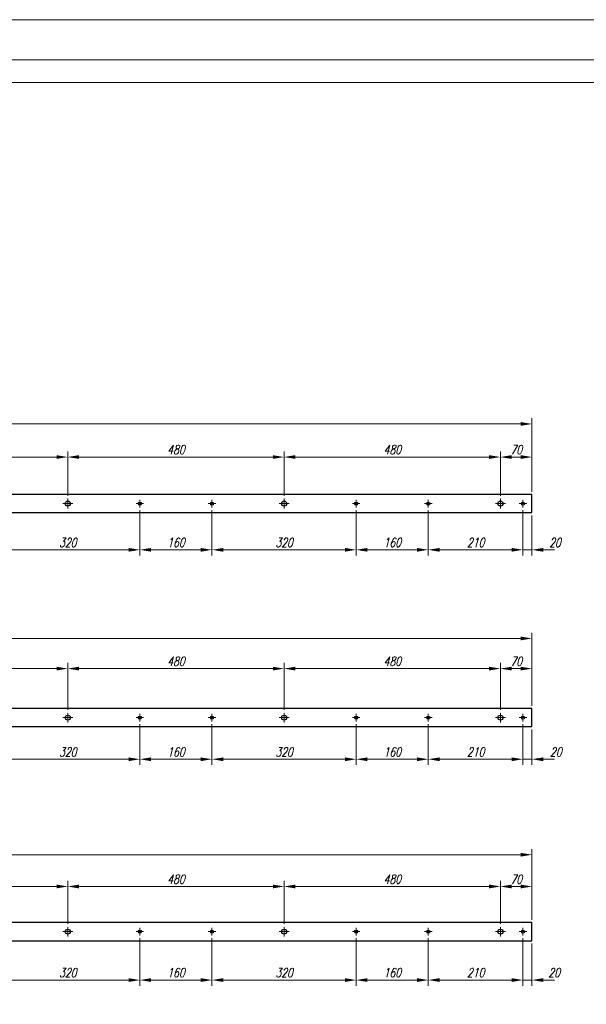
# Model space of a CAD drawing. Header units: millimetres. Extents: x -176817 to 571382, y -58489 to 156123.
# Tile 120 of 256: x -70533 to -69276, y 99250 to 101435. Entities that reach past the tile are written whole.
import ezdxf

# ---------------------------------------------------------------- set-up
doc = ezdxf.new("R2010")
doc.units = ezdxf.units.MM
doc.header["$LTSCALE"] = 0.2
doc.linetypes.add('AM_ISO08W050', pattern=[18, 12, -1.5, 3, -1.5])
doc.linetypes.add('AM_ISO08W050x2', pattern=[9, 6, -0.75, 1.5, -0.75])
doc.layers.get('Defpoints').update_dxf_attribs({"lineweight": 13})
for name, color, linetype, lineweight in [('-AAA Cienka', 2, 'Continuous', 18), ('-AAA Siatka', 20, 'Continuous', 40), ('-AAA Widok', 2, 'Continuous', 30), ('-AAA Wymiar', 1, 'Continuous', 18), ('AM_7', 4, 'AM_ISO08W050', 13)]:
    doc.layers.add(name, color=color, linetype=linetype, lineweight=lineweight)
doc.styles.add('WYMIARY', font='ROMANS.shx', dxfattribs={"width": 0.75, "oblique": 15})
doc.dimstyles.new('1 do 10', dxfattribs={"dimscale": 10, "dimtxt": 2, "dimasz": 2.5, "dimexe": 1.25, "dimexo": 0.625, "dimtad": 1, "dimdec": 1, "dimtxsty": 'WYMIARY', "dimcen": 2.5, "dimclrd": 256, "dimclre": 256, "dimclrt": 5, "dimadec": 0, "dimazin": 0, "dimtfac": 1, "dimtdec": 1, "dimtmove": 0, "dimatfit": 3, "dimfxl": 1.25, "dimlwd": -1, "dimlwe": -1, "dimarcsym": 0})

# ---------------------------------------------------------------- blocks, each defined once
blk = doc.blocks.new('PŁ TYPOWY')
at = {"layer": '-AAA Siatka'}
for p in [(20, -3110), (20, -3270), (20, -3590), (20, -3750)]:
    blk.add_point(p, dxfattribs=at)
at = {"layer": '-AAA Widok'}
blk.add_lwpolyline([(0, -3980), (40, -3980), (40, 0), (0, 0)], close=True, dxfattribs=at)
for centre, radius in [((20, -2950), 5.5), ((20, -3110), 3.5), ((20, -3270), 3.5), ((20, -3430), 5.5), ((20, -3590), 3.5), ((20, -3750), 3.5), ((20, -3910), 5.5), ((20, -3960), 3.5)]:
    blk.add_circle(centre, radius, dxfattribs=at)
at = {"layer": 'AM_7', "linetype": 'AM_ISO08W050x2'}
for p, q in [((20, -2950), (20, -2939)), ((20, -2950), (9, -2950)), ((20, -2950), (31, -2950)), ((20, -2950), (20, -2961)), ((20, -3110), (20, -3101.5)), ((20, -3110), (11.5, -3110)), ((20, -3110), (28.5, -3110)), ((20, -3110), (20, -3118.5)), ((20, -3270), (11.5, -3270)), ((20, -3270), (20, -3261.5)), ((20, -3270), (28.5, -3270)), ((20, -3270), (20, -3278.5)), ((20, -3430), (9, -3430)), ((20, -3430), (20, -3419)), ((20, -3430), (31, -3430)), ((20, -3430), (20, -3441)), ((20, -3590), (20, -3581.5)), ((20, -3590), (11.5, -3590)), ((20, -3590), (28.5, -3590)), ((20, -3590), (20, -3598.5)), ((20, -3750), (11.5, -3750)), ((20, -3750), (20, -3741.5)), ((20, -3750), (28.5, -3750)), ((20, -3750), (20, -3758.5)), ((20, -3910), (9, -3910)), ((20, -3910), (20, -3899)), ((20, -3910), (31, -3910)), ((20, -3910), (20, -3921)), ((20, -3960), (20, -3951.5)), ((20, -3960), (11.5, -3960)), ((20, -3960), (28.5, -3960)), ((20, -3960), (20, -3968.5))]:
    blk.add_line(p, q, dxfattribs=at)
blk = doc.blocks.new('PŁ B-1')
at = {"layer": '-AAA Siatka'}
for p in [(20, -3110), (20, -3270), (20, -3590), (20, -3750)]:
    blk.add_point(p, dxfattribs=at)
at = {"layer": '-AAA Widok'}
blk.add_lwpolyline([(0, -3980), (40, -3980), (40, 0), (0, 0)], close=True, dxfattribs=at)
for centre, radius in [((20, -2950), 5.5), ((20, -3110), 3.5), ((20, -3270), 3.5), ((20, -3430), 5.5), ((20, -3590), 3.5), ((20, -3750), 3.5), ((20, -3910), 5.5), ((20, -3960), 3.5)]:
    blk.add_circle(centre, radius, dxfattribs=at)
at = {"layer": 'AM_7', "linetype": 'AM_ISO08W050x2'}
for p, q in [((20, -2950), (20, -2939)), ((20, -2950), (9, -2950)), ((20, -2950), (31, -2950)), ((20, -2950), (20, -2961)), ((20, -3110), (20, -3101.5)), ((20, -3110), (11.5, -3110)), ((20, -3110), (28.5, -3110)), ((20, -3110), (20, -3118.5)), ((20, -3270), (11.5, -3270)), ((20, -3270), (20, -3261.5)), ((20, -3270), (28.5, -3270)), ((20, -3270), (20, -3278.5)), ((20, -3430), (9, -3430)), ((20, -3430), (20, -3419)), ((20, -3430), (31, -3430)), ((20, -3430), (20, -3441)), ((20, -3590), (20, -3581.5)), ((20, -3590), (11.5, -3590)), ((20, -3590), (28.5, -3590)), ((20, -3590), (20, -3598.5)), ((20, -3750), (11.5, -3750)), ((20, -3750), (20, -3741.5)), ((20, -3750), (28.5, -3750)), ((20, -3750), (20, -3758.5)), ((20, -3910), (9, -3910)), ((20, -3910), (20, -3899)), ((20, -3910), (31, -3910)), ((20, -3910), (20, -3921)), ((20, -3960), (20, -3951.5)), ((20, -3960), (11.5, -3960)), ((20, -3960), (28.5, -3960)), ((20, -3960), (20, -3968.5))]:
    blk.add_line(p, q, dxfattribs=at)
blk = doc.blocks.new('PŁ E-1')
at = {"layer": '-AAA Siatka'}
for p in [(20, -3110), (20, -3270), (20, -3590), (20, -3750)]:
    blk.add_point(p, dxfattribs=at)
at = {"layer": '-AAA Widok'}
blk.add_lwpolyline([(0, -3980), (40, -3980), (40, 0), (0, 0)], close=True, dxfattribs=at)
for centre, radius in [((20, -2950), 5.5), ((20, -3110), 3.5), ((20, -3270), 3.5), ((20, -3430), 5.5), ((20, -3590), 3.5), ((20, -3750), 3.5), ((20, -3910), 5.5), ((20, -3960), 3.5)]:
    blk.add_circle(centre, radius, dxfattribs=at)
at = {"layer": 'AM_7', "linetype": 'AM_ISO08W050x2'}
for p, q in [((20, -2950), (20, -2939)), ((20, -2950), (9, -2950)), ((20, -2950), (31, -2950)), ((20, -2950), (20, -2961)), ((20, -3110), (20, -3101.5)), ((20, -3110), (11.5, -3110)), ((20, -3110), (28.5, -3110)), ((20, -3110), (20, -3118.5)), ((20, -3270), (11.5, -3270)), ((20, -3270), (20, -3261.5)), ((20, -3270), (28.5, -3270)), ((20, -3270), (20, -3278.5)), ((20, -3430), (9, -3430)), ((20, -3430), (20, -3419)), ((20, -3430), (31, -3430)), ((20, -3430), (20, -3441)), ((20, -3590), (20, -3581.5)), ((20, -3590), (11.5, -3590)), ((20, -3590), (28.5, -3590)), ((20, -3590), (20, -3598.5)), ((20, -3750), (11.5, -3750)), ((20, -3750), (20, -3741.5)), ((20, -3750), (28.5, -3750)), ((20, -3750), (20, -3758.5)), ((20, -3910), (9, -3910)), ((20, -3910), (20, -3899)), ((20, -3910), (31, -3910)), ((20, -3910), (20, -3921)), ((20, -3960), (20, -3951.5)), ((20, -3960), (11.5, -3960)), ((20, -3960), (28.5, -3960)), ((20, -3960), (20, -3968.5))]:
    blk.add_line(p, q, dxfattribs=at)
blk = doc.blocks.new('*D298')
at = {"layer": '-AAA Wymiar', "transparency": 16777216}
for p, q in [((-70906.4, 100378.2), (-70906.4, 100476.7)), ((-70426.4, 100378.2), (-70426.4, 100476.7)), ((-70881.4, 100464.2), (-70451.4, 100464.2))]:
    blk.add_line(p, q, dxfattribs=at)
for points in [[(-70881.4, 100468.4), (-70881.4, 100460.1), (-70906.4, 100464.2)], [(-70451.4, 100468.4), (-70451.4, 100460.1), (-70426.4, 100464.2)]]:
    blk.add_solid(points, dxfattribs=at)
at = {"layer": 'Defpoints', "color": 0, "transparency": 16777216}
for p in [(-70426.4, 100464.2), (-70906.4, 100372), (-70426.4, 100372)]:
    blk.add_point(p, dxfattribs=at)
at = {"layer": '-AAA Wymiar', "color": 5, "transparency": 16777216, "insert": (-70666.4, 100480.5), "char_height": 20, "attachment_point": 5, "style": 'WYMIARY'}
blk.add_mtext('480', dxfattribs=at)
blk = doc.blocks.new('*D299')
at = {"layer": '-AAA Wymiar', "transparency": 16777216}
for p, q in [((-70426.4, 100378.2), (-70426.4, 100476.7)), ((-69946.4, 100378.2), (-69946.4, 100476.7)), ((-70401.4, 100464.2), (-69971.4, 100464.2))]:
    blk.add_line(p, q, dxfattribs=at)
for points in [[(-70401.4, 100468.4), (-70401.4, 100460.1), (-70426.4, 100464.2)], [(-69971.4, 100468.4), (-69971.4, 100460.1), (-69946.4, 100464.2)]]:
    blk.add_solid(points, dxfattribs=at)
at = {"layer": 'Defpoints', "color": 0, "transparency": 16777216}
for p in [(-69946.4, 100464.2), (-70426.4, 100372), (-69946.4, 100372)]:
    blk.add_point(p, dxfattribs=at)
at = {"layer": '-AAA Wymiar', "color": 5, "transparency": 16777216, "insert": (-70186.4, 100480.5), "char_height": 20, "attachment_point": 5, "style": 'WYMIARY'}
blk.add_mtext('480', dxfattribs=at)
blk = doc.blocks.new('*D300')
at = {"layer": '-AAA Wymiar', "transparency": 16777216}
for p, q in [((-69946.4, 100378.2), (-69946.4, 100476.7)), ((-69466.4, 100378.2), (-69466.4, 100476.7)), ((-69921.4, 100464.2), (-69491.4, 100464.2))]:
    blk.add_line(p, q, dxfattribs=at)
for points in [[(-69921.4, 100468.4), (-69921.4, 100460.1), (-69946.4, 100464.2)], [(-69491.4, 100468.4), (-69491.4, 100460.1), (-69466.4, 100464.2)]]:
    blk.add_solid(points, dxfattribs=at)
at = {"layer": 'Defpoints', "color": 0, "transparency": 16777216}
for p in [(-69466.4, 100464.2), (-69946.4, 100372), (-69466.4, 100372)]:
    blk.add_point(p, dxfattribs=at)
at = {"layer": '-AAA Wymiar', "color": 5, "transparency": 16777216, "insert": (-69706.4, 100480.5), "char_height": 20, "attachment_point": 5, "style": 'WYMIARY'}
blk.add_mtext('480', dxfattribs=at)
blk = doc.blocks.new('*D301')
at = {"layer": '-AAA Wymiar', "transparency": 16777216}
for p, q in [((-69466.4, 100378.2), (-69466.4, 100476.7)), ((-69396.4, 100387.2), (-69396.4, 100476.7)), ((-69441.4, 100464.2), (-69421.4, 100464.2))]:
    blk.add_line(p, q, dxfattribs=at)
for points in [[(-69441.4, 100468.4), (-69441.4, 100460.1), (-69466.4, 100464.2)], [(-69421.4, 100468.4), (-69421.4, 100460.1), (-69396.4, 100464.2)]]:
    blk.add_solid(points, dxfattribs=at)
at = {"layer": 'Defpoints', "color": 0, "transparency": 16777216}
for p in [(-69396.4, 100464.2), (-69466.4, 100372), (-69396.4, 100381)]:
    blk.add_point(p, dxfattribs=at)
at = {"layer": '-AAA Wymiar', "color": 5, "transparency": 16777216, "insert": (-69431.4, 100480.5), "char_height": 20, "attachment_point": 5, "style": 'WYMIARY'}
blk.add_mtext('70', dxfattribs=at)
blk = doc.blocks.new('*D302')
at = {"layer": '-AAA Wymiar', "transparency": 16777216}
for p, q in [((-73376.4, 100387.2), (-73376.4, 100550.2)), ((-73351.4, 100537.7), (-69421.4, 100537.7)), ((-69396.4, 100387.2), (-69396.4, 100550.2))]:
    blk.add_line(p, q, dxfattribs=at)
for points in [[(-73351.4, 100541.9), (-73351.4, 100533.6), (-73376.4, 100537.7)], [(-69421.4, 100541.9), (-69421.4, 100533.6), (-69396.4, 100537.7)]]:
    blk.add_solid(points, dxfattribs=at)
at = {"layer": 'Defpoints', "color": 0, "transparency": 16777216}
for p in [(-69396.4, 100537.7), (-73376.4, 100381), (-69396.4, 100381)]:
    blk.add_point(p, dxfattribs=at)
at = {"layer": '-AAA Wymiar', "color": 5, "transparency": 16777216, "insert": (-71386.4, 100554), "char_height": 20, "attachment_point": 5, "style": 'WYMIARY'}
blk.add_mtext('3980', dxfattribs=at)
blk = doc.blocks.new('*D318')
at = {"layer": '-AAA Wymiar', "transparency": 16777216}
for p, q in [((-70586.4, 100346.2), (-70586.4, 100245.9)), ((-70266.4, 100346.2), (-70266.4, 100245.9)), ((-70561.4, 100258.4), (-70291.4, 100258.4))]:
    blk.add_line(p, q, dxfattribs=at)
for points in [[(-70561.4, 100262.5), (-70561.4, 100254.2), (-70586.4, 100258.4)], [(-70291.4, 100262.5), (-70291.4, 100254.2), (-70266.4, 100258.4)]]:
    blk.add_solid(points, dxfattribs=at)
at = {"layer": 'Defpoints', "color": 0, "transparency": 16777216}
for p in [(-70586.4, 100352.5), (-70266.4, 100352.5), (-70266.4, 100258.4)]:
    blk.add_point(p, dxfattribs=at)
at = {"layer": '-AAA Wymiar', "color": 5, "transparency": 16777216, "insert": (-70426.4, 100274.6), "char_height": 20, "attachment_point": 5, "style": 'WYMIARY'}
blk.add_mtext('320', dxfattribs=at)
blk = doc.blocks.new('*D319')
at = {"layer": '-AAA Wymiar', "transparency": 16777216}
for p, q in [((-70266.4, 100346.2), (-70266.4, 100245.9)), ((-70106.4, 100346.2), (-70106.4, 100245.9)), ((-70241.4, 100258.4), (-70131.4, 100258.4))]:
    blk.add_line(p, q, dxfattribs=at)
for points in [[(-70241.4, 100262.5), (-70241.4, 100254.2), (-70266.4, 100258.4)], [(-70131.4, 100262.5), (-70131.4, 100254.2), (-70106.4, 100258.4)]]:
    blk.add_solid(points, dxfattribs=at)
at = {"layer": 'Defpoints', "color": 0, "transparency": 16777216}
for p in [(-70266.4, 100352.5), (-70106.4, 100352.5), (-70106.4, 100258.4)]:
    blk.add_point(p, dxfattribs=at)
at = {"layer": '-AAA Wymiar', "color": 5, "transparency": 16777216, "insert": (-70186.4, 100274.6), "char_height": 20, "attachment_point": 5, "style": 'WYMIARY'}
blk.add_mtext('160', dxfattribs=at)
blk = doc.blocks.new('*D320')
at = {"layer": '-AAA Wymiar', "transparency": 16777216}
for p, q in [((-70106.4, 100346.2), (-70106.4, 100245.9)), ((-69786.4, 100346.2), (-69786.4, 100245.9)), ((-70081.4, 100258.4), (-69811.4, 100258.4))]:
    blk.add_line(p, q, dxfattribs=at)
for points in [[(-70081.4, 100262.5), (-70081.4, 100254.2), (-70106.4, 100258.4)], [(-69811.4, 100262.5), (-69811.4, 100254.2), (-69786.4, 100258.4)]]:
    blk.add_solid(points, dxfattribs=at)
at = {"layer": 'Defpoints', "color": 0, "transparency": 16777216}
for p in [(-70106.4, 100352.5), (-69786.4, 100352.5), (-69786.4, 100258.4)]:
    blk.add_point(p, dxfattribs=at)
at = {"layer": '-AAA Wymiar', "color": 5, "transparency": 16777216, "insert": (-69946.4, 100274.6), "char_height": 20, "attachment_point": 5, "style": 'WYMIARY'}
blk.add_mtext('320', dxfattribs=at)
blk = doc.blocks.new('*D321')
at = {"layer": '-AAA Wymiar', "transparency": 16777216}
for p, q in [((-69786.4, 100346.2), (-69786.4, 100245.9)), ((-69626.4, 100346.2), (-69626.4, 100245.9)), ((-69761.4, 100258.4), (-69651.4, 100258.4))]:
    blk.add_line(p, q, dxfattribs=at)
for points in [[(-69761.4, 100262.5), (-69761.4, 100254.2), (-69786.4, 100258.4)], [(-69651.4, 100262.5), (-69651.4, 100254.2), (-69626.4, 100258.4)]]:
    blk.add_solid(points, dxfattribs=at)
at = {"layer": 'Defpoints', "color": 0, "transparency": 16777216}
for p in [(-69786.4, 100352.5), (-69626.4, 100352.5), (-69626.4, 100258.4)]:
    blk.add_point(p, dxfattribs=at)
at = {"layer": '-AAA Wymiar', "color": 5, "transparency": 16777216, "insert": (-69706.4, 100274.6), "char_height": 20, "attachment_point": 5, "style": 'WYMIARY'}
blk.add_mtext('160', dxfattribs=at)
blk = doc.blocks.new('*D322')
at = {"layer": '-AAA Wymiar', "transparency": 16777216}
for p, q in [((-69626.4, 100346.2), (-69626.4, 100245.9)), ((-69416.4, 100346.2), (-69416.4, 100245.9)), ((-69601.4, 100258.4), (-69441.4, 100258.4))]:
    blk.add_line(p, q, dxfattribs=at)
for points in [[(-69601.4, 100262.5), (-69601.4, 100254.2), (-69626.4, 100258.4)], [(-69441.4, 100262.5), (-69441.4, 100254.2), (-69416.4, 100258.4)]]:
    blk.add_solid(points, dxfattribs=at)
at = {"layer": 'Defpoints', "color": 0, "transparency": 16777216}
for p in [(-69626.4, 100352.5), (-69416.4, 100352.5), (-69416.4, 100258.4)]:
    blk.add_point(p, dxfattribs=at)
at = {"layer": '-AAA Wymiar', "color": 5, "transparency": 16777216, "insert": (-69521.4, 100274.6), "char_height": 20, "attachment_point": 5, "style": 'WYMIARY'}
blk.add_mtext('210', dxfattribs=at)
blk = doc.blocks.new('*D323')
at = {"layer": '-AAA Wymiar', "transparency": 16777216}
for p, q in [((-69416.4, 100346.2), (-69416.4, 100245.9)), ((-69396.4, 100334.7), (-69396.4, 100245.9)), ((-69441.4, 100258.4), (-69466.4, 100258.4)), ((-69416.4, 100258.4), (-69396.4, 100258.4)), ((-69371.4, 100258.4), (-69346.4, 100258.4))]:
    blk.add_line(p, q, dxfattribs=at)
for points in [[(-69441.4, 100262.5), (-69441.4, 100254.2), (-69416.4, 100258.4)], [(-69371.4, 100262.5), (-69371.4, 100254.2), (-69396.4, 100258.4)]]:
    blk.add_solid(points, dxfattribs=at)
at = {"layer": 'Defpoints', "color": 0, "transparency": 16777216}
for p in [(-69416.4, 100352.5), (-69396.4, 100341), (-69396.4, 100258.4)]:
    blk.add_point(p, dxfattribs=at)
at = {"layer": '-AAA Wymiar', "color": 5, "transparency": 16777216, "insert": (-69345.3, 100274.6), "char_height": 20, "attachment_point": 5, "style": 'WYMIARY'}
blk.add_mtext('20', dxfattribs=at)
blk = doc.blocks.new('*D335')
at = {"layer": '-AAA Wymiar', "transparency": 16777216}
for p, q in [((-70906.4, 99903.2), (-70906.4, 100007.2)), ((-70881.4, 99994.7), (-70451.4, 99994.7)), ((-70426.4, 99903.2), (-70426.4, 100007.2))]:
    blk.add_line(p, q, dxfattribs=at)
for points in [[(-70881.4, 99998.9), (-70881.4, 99990.6), (-70906.4, 99994.7)], [(-70451.4, 99998.9), (-70451.4, 99990.6), (-70426.4, 99994.7)]]:
    blk.add_solid(points, dxfattribs=at)
at = {"layer": 'Defpoints', "color": 0, "transparency": 16777216}
for p in [(-70426.4, 99994.7), (-70906.4, 99897), (-70426.4, 99897)]:
    blk.add_point(p, dxfattribs=at)
at = {"layer": '-AAA Wymiar', "color": 5, "transparency": 16777216, "insert": (-70666.4, 100011), "char_height": 20, "attachment_point": 5, "style": 'WYMIARY'}
blk.add_mtext('480', dxfattribs=at)
blk = doc.blocks.new('*D336')
at = {"layer": '-AAA Wymiar', "transparency": 16777216}
for p, q in [((-70426.4, 99903.2), (-70426.4, 100007.2)), ((-70401.4, 99994.7), (-69971.4, 99994.7)), ((-69946.4, 99903.2), (-69946.4, 100007.2))]:
    blk.add_line(p, q, dxfattribs=at)
for points in [[(-70401.4, 99998.9), (-70401.4, 99990.6), (-70426.4, 99994.7)], [(-69971.4, 99998.9), (-69971.4, 99990.6), (-69946.4, 99994.7)]]:
    blk.add_solid(points, dxfattribs=at)
at = {"layer": 'Defpoints', "color": 0, "transparency": 16777216}
for p in [(-69946.4, 99994.7), (-70426.4, 99897), (-69946.4, 99897)]:
    blk.add_point(p, dxfattribs=at)
at = {"layer": '-AAA Wymiar', "color": 5, "transparency": 16777216, "insert": (-70186.4, 100011), "char_height": 20, "attachment_point": 5, "style": 'WYMIARY'}
blk.add_mtext('480', dxfattribs=at)
blk = doc.blocks.new('*D337')
at = {"layer": '-AAA Wymiar', "transparency": 16777216}
for p, q in [((-69946.4, 99903.2), (-69946.4, 100007.2)), ((-69921.4, 99994.7), (-69491.4, 99994.7)), ((-69466.4, 99903.2), (-69466.4, 100007.2))]:
    blk.add_line(p, q, dxfattribs=at)
for points in [[(-69921.4, 99998.9), (-69921.4, 99990.6), (-69946.4, 99994.7)], [(-69491.4, 99998.9), (-69491.4, 99990.6), (-69466.4, 99994.7)]]:
    blk.add_solid(points, dxfattribs=at)
at = {"layer": 'Defpoints', "color": 0, "transparency": 16777216}
for p in [(-69466.4, 99994.7), (-69946.4, 99897), (-69466.4, 99897)]:
    blk.add_point(p, dxfattribs=at)
at = {"layer": '-AAA Wymiar', "color": 5, "transparency": 16777216, "insert": (-69706.4, 100011), "char_height": 20, "attachment_point": 5, "style": 'WYMIARY'}
blk.add_mtext('480', dxfattribs=at)
blk = doc.blocks.new('*D338')
at = {"layer": '-AAA Wymiar', "transparency": 16777216}
for p, q in [((-69466.4, 99903.2), (-69466.4, 100007.2)), ((-69441.4, 99994.7), (-69421.4, 99994.7)), ((-69396.4, 99912.2), (-69396.4, 100007.2))]:
    blk.add_line(p, q, dxfattribs=at)
for points in [[(-69441.4, 99998.9), (-69441.4, 99990.6), (-69466.4, 99994.7)], [(-69421.4, 99998.9), (-69421.4, 99990.6), (-69396.4, 99994.7)]]:
    blk.add_solid(points, dxfattribs=at)
at = {"layer": 'Defpoints', "color": 0, "transparency": 16777216}
for p in [(-69396.4, 99994.7), (-69396.4, 99906), (-69466.4, 99897)]:
    blk.add_point(p, dxfattribs=at)
at = {"layer": '-AAA Wymiar', "color": 5, "transparency": 16777216, "insert": (-69431.4, 100011), "char_height": 20, "attachment_point": 5, "style": 'WYMIARY'}
blk.add_mtext('70', dxfattribs=at)
blk = doc.blocks.new('*D352')
at = {"layer": '-AAA Wymiar', "transparency": 16777216}
for p, q in [((-70586.4, 99871.2), (-70586.4, 99781.1)), ((-70266.4, 99871.2), (-70266.4, 99781.1)), ((-70561.4, 99793.6), (-70291.4, 99793.6))]:
    blk.add_line(p, q, dxfattribs=at)
for points in [[(-70561.4, 99797.7), (-70561.4, 99789.4), (-70586.4, 99793.6)], [(-70291.4, 99797.7), (-70291.4, 99789.4), (-70266.4, 99793.6)]]:
    blk.add_solid(points, dxfattribs=at)
at = {"layer": 'Defpoints', "color": 0, "transparency": 16777216}
for p in [(-70586.4, 99877.5), (-70266.4, 99877.5), (-70266.4, 99793.6)]:
    blk.add_point(p, dxfattribs=at)
at = {"layer": '-AAA Wymiar', "color": 5, "transparency": 16777216, "insert": (-70426.4, 99809.8), "char_height": 20, "attachment_point": 5, "style": 'WYMIARY'}
blk.add_mtext('320', dxfattribs=at)
blk = doc.blocks.new('*D353')
at = {"layer": '-AAA Wymiar', "transparency": 16777216}
for p, q in [((-70266.4, 99871.2), (-70266.4, 99781.1)), ((-70106.4, 99871.2), (-70106.4, 99781.1)), ((-70241.4, 99793.6), (-70131.4, 99793.6))]:
    blk.add_line(p, q, dxfattribs=at)
for points in [[(-70241.4, 99797.7), (-70241.4, 99789.4), (-70266.4, 99793.6)], [(-70131.4, 99797.7), (-70131.4, 99789.4), (-70106.4, 99793.6)]]:
    blk.add_solid(points, dxfattribs=at)
at = {"layer": 'Defpoints', "color": 0, "transparency": 16777216}
for p in [(-70266.4, 99877.5), (-70106.4, 99877.5), (-70106.4, 99793.6)]:
    blk.add_point(p, dxfattribs=at)
at = {"layer": '-AAA Wymiar', "color": 5, "transparency": 16777216, "insert": (-70186.4, 99809.8), "char_height": 20, "attachment_point": 5, "style": 'WYMIARY'}
blk.add_mtext('160', dxfattribs=at)
blk = doc.blocks.new('*D354')
at = {"layer": '-AAA Wymiar', "transparency": 16777216}
for p, q in [((-70106.4, 99871.2), (-70106.4, 99781.1)), ((-69786.4, 99871.2), (-69786.4, 99781.1)), ((-70081.4, 99793.6), (-69811.4, 99793.6))]:
    blk.add_line(p, q, dxfattribs=at)
for points in [[(-70081.4, 99797.7), (-70081.4, 99789.4), (-70106.4, 99793.6)], [(-69811.4, 99797.7), (-69811.4, 99789.4), (-69786.4, 99793.6)]]:
    blk.add_solid(points, dxfattribs=at)
at = {"layer": 'Defpoints', "color": 0, "transparency": 16777216}
for p in [(-70106.4, 99877.5), (-69786.4, 99877.5), (-69786.4, 99793.6)]:
    blk.add_point(p, dxfattribs=at)
at = {"layer": '-AAA Wymiar', "color": 5, "transparency": 16777216, "insert": (-69946.4, 99809.8), "char_height": 20, "attachment_point": 5, "style": 'WYMIARY'}
blk.add_mtext('320', dxfattribs=at)
blk = doc.blocks.new('*D355')
at = {"layer": '-AAA Wymiar', "transparency": 16777216}
for p, q in [((-69786.4, 99871.2), (-69786.4, 99781.1)), ((-69626.4, 99871.2), (-69626.4, 99781.1)), ((-69761.4, 99793.6), (-69651.4, 99793.6))]:
    blk.add_line(p, q, dxfattribs=at)
for points in [[(-69761.4, 99797.7), (-69761.4, 99789.4), (-69786.4, 99793.6)], [(-69651.4, 99797.7), (-69651.4, 99789.4), (-69626.4, 99793.6)]]:
    blk.add_solid(points, dxfattribs=at)
at = {"layer": 'Defpoints', "color": 0, "transparency": 16777216}
for p in [(-69786.4, 99877.5), (-69626.4, 99877.5), (-69626.4, 99793.6)]:
    blk.add_point(p, dxfattribs=at)
at = {"layer": '-AAA Wymiar', "color": 5, "transparency": 16777216, "insert": (-69706.4, 99809.8), "char_height": 20, "attachment_point": 5, "style": 'WYMIARY'}
blk.add_mtext('160', dxfattribs=at)
blk = doc.blocks.new('*D356')
at = {"layer": '-AAA Wymiar', "transparency": 16777216}
for p, q in [((-69626.4, 99871.2), (-69626.4, 99781.1)), ((-69416.4, 99871.2), (-69416.4, 99781.1)), ((-69601.4, 99793.6), (-69441.4, 99793.6))]:
    blk.add_line(p, q, dxfattribs=at)
for points in [[(-69601.4, 99797.7), (-69601.4, 99789.4), (-69626.4, 99793.6)], [(-69441.4, 99797.7), (-69441.4, 99789.4), (-69416.4, 99793.6)]]:
    blk.add_solid(points, dxfattribs=at)
at = {"layer": 'Defpoints', "color": 0, "transparency": 16777216}
for p in [(-69626.4, 99877.5), (-69416.4, 99877.5), (-69416.4, 99793.6)]:
    blk.add_point(p, dxfattribs=at)
at = {"layer": '-AAA Wymiar', "color": 5, "transparency": 16777216, "insert": (-69521.4, 99809.8), "char_height": 20, "attachment_point": 5, "style": 'WYMIARY'}
blk.add_mtext('210', dxfattribs=at)
blk = doc.blocks.new('*D357')
at = {"layer": '-AAA Wymiar', "transparency": 16777216}
for p, q in [((-69416.4, 99871.2), (-69416.4, 99781.1)), ((-69396.4, 99859.7), (-69396.4, 99781.1)), ((-69441.4, 99793.6), (-69466.4, 99793.6)), ((-69416.4, 99793.6), (-69396.4, 99793.6)), ((-69371.4, 99793.6), (-69346.4, 99793.6))]:
    blk.add_line(p, q, dxfattribs=at)
for points in [[(-69441.4, 99797.7), (-69441.4, 99789.4), (-69416.4, 99793.6)], [(-69371.4, 99797.7), (-69371.4, 99789.4), (-69396.4, 99793.6)]]:
    blk.add_solid(points, dxfattribs=at)
at = {"layer": 'Defpoints', "color": 0, "transparency": 16777216}
for p in [(-69416.4, 99877.5), (-69396.4, 99866), (-69396.4, 99793.6)]:
    blk.add_point(p, dxfattribs=at)
at = {"layer": '-AAA Wymiar', "color": 5, "transparency": 16777216, "insert": (-69343.4, 99809.8), "char_height": 20, "attachment_point": 5, "style": 'WYMIARY'}
blk.add_mtext('20', dxfattribs=at)
blk = doc.blocks.new('*D358')
at = {"layer": '-AAA Wymiar', "transparency": 16777216}
for p, q in [((-73376.4, 99912.2), (-73376.4, 100074.1)), ((-73351.4, 100061.6), (-69421.4, 100061.6)), ((-69396.4, 99912.2), (-69396.4, 100074.1))]:
    blk.add_line(p, q, dxfattribs=at)
for points in [[(-73351.4, 100065.8), (-73351.4, 100057.5), (-73376.4, 100061.6)], [(-69421.4, 100065.8), (-69421.4, 100057.5), (-69396.4, 100061.6)]]:
    blk.add_solid(points, dxfattribs=at)
at = {"layer": 'Defpoints', "color": 0, "transparency": 16777216}
for p in [(-69396.4, 100061.6), (-73376.4, 99906), (-69396.4, 99906)]:
    blk.add_point(p, dxfattribs=at)
at = {"layer": '-AAA Wymiar', "color": 5, "transparency": 16777216, "insert": (-71386.4, 100077.9), "char_height": 20, "attachment_point": 5, "style": 'WYMIARY'}
blk.add_mtext('3980', dxfattribs=at)
blk = doc.blocks.new('*D369')
at = {"layer": '-AAA Wymiar', "transparency": 16777216}
for p, q in [((-70906.4, 99428.2), (-70906.4, 99523.7)), ((-70881.4, 99511.2), (-70451.4, 99511.2)), ((-70426.4, 99428.2), (-70426.4, 99523.7))]:
    blk.add_line(p, q, dxfattribs=at)
for points in [[(-70881.4, 99515.4), (-70881.4, 99507), (-70906.4, 99511.2)], [(-70451.4, 99515.4), (-70451.4, 99507), (-70426.4, 99511.2)]]:
    blk.add_solid(points, dxfattribs=at)
at = {"layer": 'Defpoints', "color": 0, "transparency": 16777216}
for p in [(-70426.4, 99511.2), (-70906.4, 99422), (-70426.4, 99422)]:
    blk.add_point(p, dxfattribs=at)
at = {"layer": '-AAA Wymiar', "color": 5, "transparency": 16777216, "insert": (-70666.4, 99527.4), "char_height": 20, "attachment_point": 5, "style": 'WYMIARY'}
blk.add_mtext('480', dxfattribs=at)
blk = doc.blocks.new('*D370')
at = {"layer": '-AAA Wymiar', "transparency": 16777216}
for p, q in [((-70426.4, 99428.2), (-70426.4, 99523.7)), ((-70401.4, 99511.2), (-69971.4, 99511.2)), ((-69946.4, 99428.2), (-69946.4, 99523.7))]:
    blk.add_line(p, q, dxfattribs=at)
for points in [[(-70401.4, 99515.4), (-70401.4, 99507), (-70426.4, 99511.2)], [(-69971.4, 99515.4), (-69971.4, 99507), (-69946.4, 99511.2)]]:
    blk.add_solid(points, dxfattribs=at)
at = {"layer": 'Defpoints', "color": 0, "transparency": 16777216}
for p in [(-69946.4, 99511.2), (-70426.4, 99422), (-69946.4, 99422)]:
    blk.add_point(p, dxfattribs=at)
at = {"layer": '-AAA Wymiar', "color": 5, "transparency": 16777216, "insert": (-70186.4, 99527.4), "char_height": 20, "attachment_point": 5, "style": 'WYMIARY'}
blk.add_mtext('480', dxfattribs=at)
blk = doc.blocks.new('*D371')
at = {"layer": '-AAA Wymiar', "transparency": 16777216}
for p, q in [((-69946.4, 99428.2), (-69946.4, 99523.7)), ((-69921.4, 99511.2), (-69491.4, 99511.2)), ((-69466.4, 99428.2), (-69466.4, 99523.7))]:
    blk.add_line(p, q, dxfattribs=at)
for points in [[(-69921.4, 99515.4), (-69921.4, 99507), (-69946.4, 99511.2)], [(-69491.4, 99515.4), (-69491.4, 99507), (-69466.4, 99511.2)]]:
    blk.add_solid(points, dxfattribs=at)
at = {"layer": 'Defpoints', "color": 0, "transparency": 16777216}
for p in [(-69466.4, 99511.2), (-69946.4, 99422), (-69466.4, 99422)]:
    blk.add_point(p, dxfattribs=at)
at = {"layer": '-AAA Wymiar', "color": 5, "transparency": 16777216, "insert": (-69706.4, 99527.4), "char_height": 20, "attachment_point": 5, "style": 'WYMIARY'}
blk.add_mtext('480', dxfattribs=at)
blk = doc.blocks.new('*D372')
at = {"layer": '-AAA Wymiar', "transparency": 16777216}
for p, q in [((-69466.4, 99428.2), (-69466.4, 99523.7)), ((-69441.4, 99511.2), (-69421.4, 99511.2)), ((-69396.4, 99437.2), (-69396.4, 99523.7))]:
    blk.add_line(p, q, dxfattribs=at)
for points in [[(-69441.4, 99515.4), (-69441.4, 99507), (-69466.4, 99511.2)], [(-69421.4, 99515.4), (-69421.4, 99507), (-69396.4, 99511.2)]]:
    blk.add_solid(points, dxfattribs=at)
at = {"layer": 'Defpoints', "color": 0, "transparency": 16777216}
for p in [(-69396.4, 99511.2), (-69466.4, 99422), (-69396.4, 99431)]:
    blk.add_point(p, dxfattribs=at)
at = {"layer": '-AAA Wymiar', "color": 5, "transparency": 16777216, "insert": (-69431.4, 99527.4), "char_height": 20, "attachment_point": 5, "style": 'WYMIARY'}
blk.add_mtext('70', dxfattribs=at)
blk = doc.blocks.new('*D386')
at = {"layer": '-AAA Wymiar', "transparency": 16777216}
for p, q in [((-70586.4, 99396.2), (-70586.4, 99291)), ((-70266.4, 99396.2), (-70266.4, 99291)), ((-70561.4, 99303.5), (-70291.4, 99303.5))]:
    blk.add_line(p, q, dxfattribs=at)
for points in [[(-70561.4, 99307.7), (-70561.4, 99299.4), (-70586.4, 99303.5)], [(-70291.4, 99307.7), (-70291.4, 99299.4), (-70266.4, 99303.5)]]:
    blk.add_solid(points, dxfattribs=at)
at = {"layer": 'Defpoints', "color": 0, "transparency": 16777216}
for p in [(-70586.4, 99402.5), (-70266.4, 99402.5), (-70266.4, 99303.5)]:
    blk.add_point(p, dxfattribs=at)
at = {"layer": '-AAA Wymiar', "color": 5, "transparency": 16777216, "insert": (-70426.4, 99319.8), "char_height": 20, "attachment_point": 5, "style": 'WYMIARY'}
blk.add_mtext('320', dxfattribs=at)
blk = doc.blocks.new('*D387')
at = {"layer": '-AAA Wymiar', "transparency": 16777216}
for p, q in [((-70266.4, 99396.2), (-70266.4, 99291)), ((-70106.4, 99396.2), (-70106.4, 99291)), ((-70241.4, 99303.5), (-70131.4, 99303.5))]:
    blk.add_line(p, q, dxfattribs=at)
for points in [[(-70241.4, 99307.7), (-70241.4, 99299.4), (-70266.4, 99303.5)], [(-70131.4, 99307.7), (-70131.4, 99299.4), (-70106.4, 99303.5)]]:
    blk.add_solid(points, dxfattribs=at)
at = {"layer": 'Defpoints', "color": 0, "transparency": 16777216}
for p in [(-70266.4, 99402.5), (-70106.4, 99402.5), (-70106.4, 99303.5)]:
    blk.add_point(p, dxfattribs=at)
at = {"layer": '-AAA Wymiar', "color": 5, "transparency": 16777216, "insert": (-70186.4, 99319.8), "char_height": 20, "attachment_point": 5, "style": 'WYMIARY'}
blk.add_mtext('160', dxfattribs=at)
blk = doc.blocks.new('*D388')
at = {"layer": '-AAA Wymiar', "transparency": 16777216}
for p, q in [((-70106.4, 99396.2), (-70106.4, 99291)), ((-69786.4, 99396.2), (-69786.4, 99291)), ((-70081.4, 99303.5), (-69811.4, 99303.5))]:
    blk.add_line(p, q, dxfattribs=at)
for points in [[(-70081.4, 99307.7), (-70081.4, 99299.4), (-70106.4, 99303.5)], [(-69811.4, 99307.7), (-69811.4, 99299.4), (-69786.4, 99303.5)]]:
    blk.add_solid(points, dxfattribs=at)
at = {"layer": 'Defpoints', "color": 0, "transparency": 16777216}
for p in [(-70106.4, 99402.5), (-69786.4, 99402.5), (-69786.4, 99303.5)]:
    blk.add_point(p, dxfattribs=at)
at = {"layer": '-AAA Wymiar', "color": 5, "transparency": 16777216, "insert": (-69946.4, 99319.8), "char_height": 20, "attachment_point": 5, "style": 'WYMIARY'}
blk.add_mtext('320', dxfattribs=at)
blk = doc.blocks.new('*D389')
at = {"layer": '-AAA Wymiar', "transparency": 16777216}
for p, q in [((-69786.4, 99396.2), (-69786.4, 99291)), ((-69626.4, 99396.2), (-69626.4, 99291)), ((-69761.4, 99303.5), (-69651.4, 99303.5))]:
    blk.add_line(p, q, dxfattribs=at)
for points in [[(-69761.4, 99307.7), (-69761.4, 99299.4), (-69786.4, 99303.5)], [(-69651.4, 99307.7), (-69651.4, 99299.4), (-69626.4, 99303.5)]]:
    blk.add_solid(points, dxfattribs=at)
at = {"layer": 'Defpoints', "color": 0, "transparency": 16777216}
for p in [(-69786.4, 99402.5), (-69626.4, 99402.5), (-69626.4, 99303.5)]:
    blk.add_point(p, dxfattribs=at)
at = {"layer": '-AAA Wymiar', "color": 5, "transparency": 16777216, "insert": (-69706.4, 99319.8), "char_height": 20, "attachment_point": 5, "style": 'WYMIARY'}
blk.add_mtext('160', dxfattribs=at)
blk = doc.blocks.new('*D390')
at = {"layer": '-AAA Wymiar', "transparency": 16777216}
for p, q in [((-69626.4, 99396.2), (-69626.4, 99291)), ((-69416.4, 99396.2), (-69416.4, 99291)), ((-69601.4, 99303.5), (-69441.4, 99303.5))]:
    blk.add_line(p, q, dxfattribs=at)
for points in [[(-69601.4, 99307.7), (-69601.4, 99299.4), (-69626.4, 99303.5)], [(-69441.4, 99307.7), (-69441.4, 99299.4), (-69416.4, 99303.5)]]:
    blk.add_solid(points, dxfattribs=at)
at = {"layer": 'Defpoints', "color": 0, "transparency": 16777216}
for p in [(-69626.4, 99402.5), (-69416.4, 99402.5), (-69416.4, 99303.5)]:
    blk.add_point(p, dxfattribs=at)
at = {"layer": '-AAA Wymiar', "color": 5, "transparency": 16777216, "insert": (-69521.4, 99319.8), "char_height": 20, "attachment_point": 5, "style": 'WYMIARY'}
blk.add_mtext('210', dxfattribs=at)
blk = doc.blocks.new('*D391')
at = {"layer": '-AAA Wymiar', "transparency": 16777216}
for p, q in [((-69416.4, 99396.2), (-69416.4, 99291)), ((-69396.4, 99384.7), (-69396.4, 99291)), ((-69441.4, 99303.5), (-69466.4, 99303.5)), ((-69416.4, 99303.5), (-69396.4, 99303.5)), ((-69371.4, 99303.5), (-69346.4, 99303.5))]:
    blk.add_line(p, q, dxfattribs=at)
for points in [[(-69441.4, 99307.7), (-69441.4, 99299.4), (-69416.4, 99303.5)], [(-69371.4, 99307.7), (-69371.4, 99299.4), (-69396.4, 99303.5)]]:
    blk.add_solid(points, dxfattribs=at)
at = {"layer": 'Defpoints', "color": 0, "transparency": 16777216}
for p in [(-69416.4, 99402.5), (-69396.4, 99391), (-69396.4, 99303.5)]:
    blk.add_point(p, dxfattribs=at)
at = {"layer": '-AAA Wymiar', "color": 5, "transparency": 16777216, "insert": (-69347.2, 99319.8), "char_height": 20, "attachment_point": 5, "style": 'WYMIARY'}
blk.add_mtext('20', dxfattribs=at)
blk = doc.blocks.new('*D392')
at = {"layer": '-AAA Wymiar', "transparency": 16777216}
for p, q in [((-73376.4, 99437.2), (-73376.4, 99594.2)), ((-73351.4, 99581.7), (-69421.4, 99581.7)), ((-69396.4, 99437.2), (-69396.4, 99594.2))]:
    blk.add_line(p, q, dxfattribs=at)
for points in [[(-73351.4, 99585.8), (-73351.4, 99577.5), (-73376.4, 99581.7)], [(-69421.4, 99585.8), (-69421.4, 99577.5), (-69396.4, 99581.7)]]:
    blk.add_solid(points, dxfattribs=at)
at = {"layer": 'Defpoints', "color": 0, "transparency": 16777216}
for p in [(-69396.4, 99581.7), (-73376.4, 99431), (-69396.4, 99431)]:
    blk.add_point(p, dxfattribs=at)
at = {"layer": '-AAA Wymiar', "color": 5, "transparency": 16777216, "insert": (-71386.4, 99597.9), "char_height": 20, "attachment_point": 5, "style": 'WYMIARY'}
blk.add_mtext('3980', dxfattribs=at)

msp = doc.modelspace()

# ---------------------------------------------------------------- linework, layer by layer
at = {"layer": '-AAA Cienka'}
for points in [[(-74228.3869, 95765.4313), (-65328.3869, 95765.4313), (-65328.3869, 101345.4313), (-74228.3869, 101345.4313)], [(-74178.3869, 95815.4313), (-65378.3869, 95815.4313), (-65378.3869, 101295.4313), (-74178.3869, 101295.4313)]]:
    msp.add_lwpolyline(points, close=True, dxfattribs=at)
at = {"layer": '-AAA Wymiar'}
msp.add_line((-74468.3869, 101434.8296), (-65328.3869, 101434.8296), dxfattribs=at)

# ---------------------------------------------------------------- block references
at = {"layer": '-AAA Siatka', "rotation": 90}
for name, p in [('PŁ B-1', (-73376.4461, 99865.9508)), ('PŁ E-1', (-73376.4461, 99390.9508))]:
    msp.add_blockref(name, p, dxfattribs=at)
at = {"layer": '-AAA Widok', "rotation": 90}
msp.add_blockref('PŁ TYPOWY', (-73376.4461, 100340.9508), dxfattribs=at)

# ---------------------------------------------------------------- dimensions: what is measured, and where the dimension line sits
at = {"layer": '-AAA Wymiar'}
dim = msp.add_linear_dim(base=(-69396.4461, 100537.7403), p1=(-73376.4461, 100380.9508), p2=(-69396.4461, 100380.9508), dimstyle='1 do 10', dxfattribs=at)
dim.commit()
dim.dimension.update_dxf_attribs({"geometry": '*D302', "text_midpoint": (-71386.4461, 100537.7403), "dimtype": 160})
for base, p1, p2, picture, middle in [((-70426.4461, 100464.2223), (-70906.4461, 100371.9508), (-70426.4461, 100371.9508), '*D298', (-70666.4461, 100480.4723)), ((-69946.4461, 100464.2223), (-70426.4461, 100371.9508), (-69946.4461, 100371.9508), '*D299', (-70186.4461, 100480.4723)), ((-69466.4461, 100464.2223), (-69946.4461, 100371.9508), (-69466.4461, 100371.9508), '*D300', (-69706.4461, 100480.4723)), ((-69396.4461, 100464.2223), (-69466.4461, 100371.9508), (-69396.4461, 100380.9508), '*D301', (-69431.4461, 100480.4723)), ((-70266.4461, 100258.3602), (-70586.4461, 100352.4508), (-70266.4461, 100352.4508), '*D318', (-70426.4461, 100274.6102)), ((-70106.4461, 100258.3602), (-70266.4461, 100352.4508), (-70106.4461, 100352.4508), '*D319', (-70186.4461, 100274.6102)), ((-69786.4461, 100258.3602), (-70106.4461, 100352.4508), (-69786.4461, 100352.4508), '*D320', (-69946.4461, 100274.6102)), ((-69626.4461, 100258.3602), (-69786.4461, 100352.4508), (-69626.4461, 100352.4508), '*D321', (-69706.4461, 100274.6102)), ((-69416.4461, 100258.3602), (-69626.4461, 100352.4508), (-69416.4461, 100352.4508), '*D322', (-69521.4461, 100274.6102)), ((-70426.4461, 99994.7198), (-70906.4461, 99896.9508), (-70426.4461, 99896.9508), '*D335', (-70666.4461, 100010.9698)), ((-69946.4461, 99994.7198), (-70426.4461, 99896.9508), (-69946.4461, 99896.9508), '*D336', (-70186.4461, 100010.9698)), ((-69466.4461, 99994.7198), (-69946.4461, 99896.9508), (-69466.4461, 99896.9508), '*D337', (-69706.4461, 100010.9698)), ((-69396.4461, 99994.7198), (-69466.4461, 99896.9508), (-69396.4461, 99905.9508), '*D338', (-69431.4461, 100010.9698)), ((-70266.4461, 99793.5803), (-70586.4461, 99877.4508), (-70266.4461, 99877.4508), '*D352', (-70426.4461, 99809.8303)), ((-70106.4461, 99793.5803), (-70266.4461, 99877.4508), (-70106.4461, 99877.4508), '*D353', (-70186.4461, 99809.8303)), ((-69786.4461, 99793.5803), (-70106.4461, 99877.4508), (-69786.4461, 99877.4508), '*D354', (-69946.4461, 99809.8303)), ((-69626.4461, 99793.5803), (-69786.4461, 99877.4508), (-69626.4461, 99877.4508), '*D355', (-69706.4461, 99809.8303)), ((-69416.4461, 99793.5803), (-69626.4461, 99877.4508), (-69416.4461, 99877.4508), '*D356', (-69521.4461, 99809.8303)), ((-70426.4461, 99511.1996), (-70906.4461, 99421.9508), (-70426.4461, 99421.9508), '*D369', (-70666.4461, 99527.4496)), ((-69946.4461, 99511.1996), (-70426.4461, 99421.9508), (-69946.4461, 99421.9508), '*D370', (-70186.4461, 99527.4496)), ((-69466.4461, 99511.1996), (-69946.4461, 99421.9508), (-69466.4461, 99421.9508), '*D371', (-69706.4461, 99527.4496)), ((-69396.4461, 99511.1996), (-69466.4461, 99421.9508), (-69396.4461, 99430.9508), '*D372', (-69431.4461, 99527.4496)), ((-70266.4461, 99303.5289), (-70586.4461, 99402.4508), (-70266.4461, 99402.4508), '*D386', (-70426.4461, 99319.7789)), ((-70106.4461, 99303.5289), (-70266.4461, 99402.4508), (-70106.4461, 99402.4508), '*D387', (-70186.4461, 99319.7789)), ((-69786.4461, 99303.5289), (-70106.4461, 99402.4508), (-69786.4461, 99402.4508), '*D388', (-69946.4461, 99319.7789)), ((-69626.4461, 99303.5289), (-69786.4461, 99402.4508), (-69626.4461, 99402.4508), '*D389', (-69706.4461, 99319.7789)), ((-69416.4461, 99303.5289), (-69626.4461, 99402.4508), (-69416.4461, 99402.4508), '*D390', (-69521.4461, 99319.7789))]:
    dim = msp.add_linear_dim(base=base, p1=p1, p2=p2, dimstyle='1 do 10', override={"dimtmove": 1}, dxfattribs=at)
    dim.commit()
    dim.dimension.update_dxf_attribs({"geometry": picture, "text_midpoint": middle})
for base, p1, p2, picture, middle in [((-69396.4461, 100258.3602), (-69416.4461, 100352.4508), (-69396.4461, 100340.9508), '*D323', (-69345.33, 100258.3602)), ((-69396.4461, 99793.5803), (-69416.4461, 99877.4508), (-69396.4461, 99865.9508), '*D357', (-69343.3635, 99793.5803)), ((-69396.4461, 99303.5289), (-69416.4461, 99402.4508), (-69396.4461, 99390.9508), '*D391', (-69347.1883, 99303.5289))]:
    dim = msp.add_linear_dim(base=base, p1=p1, p2=p2, dimstyle='1 do 10', override={"dimtmove": 1}, dxfattribs=at)
    dim.commit()
    dim.dimension.update_dxf_attribs({"geometry": picture, "text_midpoint": middle, "dimtype": 160})
for base, p1, p2, picture, middle in [((-69396.4461, 100061.6466), (-73376.4461, 99905.9508), (-69396.4461, 99905.9508), '*D358', (-71386.4461, 100077.8966)), ((-69396.4461, 99581.6584), (-73376.4461, 99430.9508), (-69396.4461, 99430.9508), '*D392', (-71386.4461, 99597.9084))]:
    dim = msp.add_linear_dim(base=base, p1=p1, p2=p2, dimstyle='1 do 10', dxfattribs=at)
    dim.commit()
    dim.dimension.update_dxf_attribs({"geometry": picture, "text_midpoint": middle})

doc.saveas('drawing.dxf')
